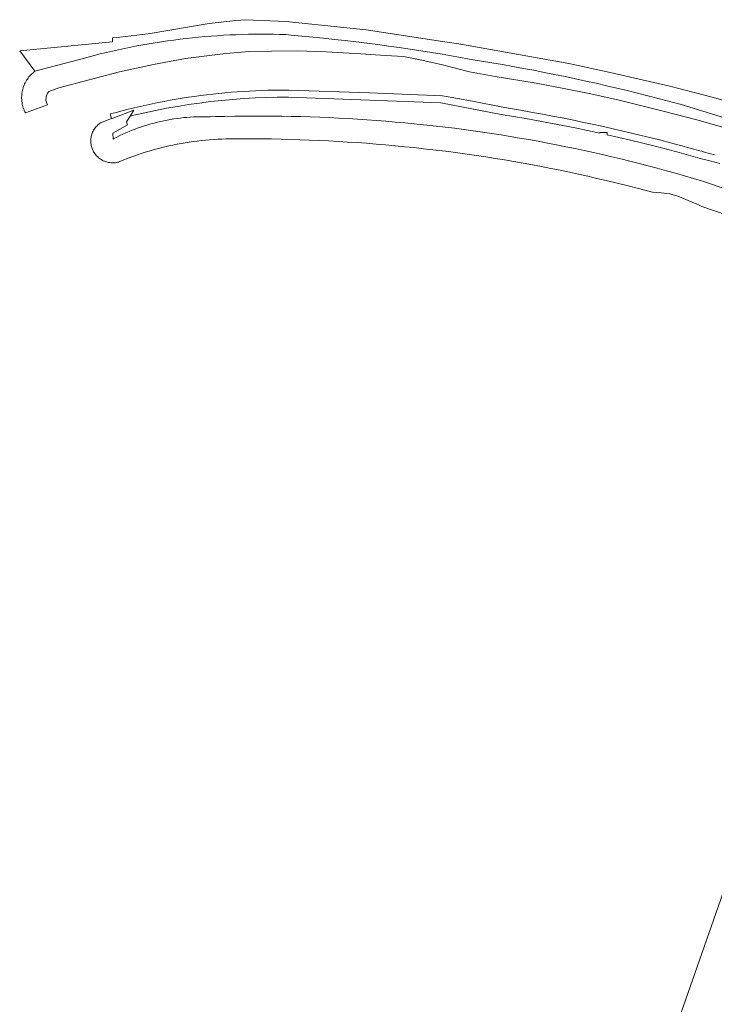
# Model space of a CAD drawing. Extents: x 154222 to 160093, y 456746 to 462495.
# Tile 137 of 256: x 157941 to 158038, y 461456 to 461592. Entities that reach past the tile are written whole.
import ezdxf

# ---------------------------------------------------------------- set-up
doc = ezdxf.new("R2010")
doc.units = 0
doc.header["$LTSCALE"] = 0.75
for name, color, linetype, lineweight in [('B-XX-GR-BEPLANTING_CULTUUR_BOSPLANTSOEN-GV', 252, 'CONTINUOUS', 18), ('B-XX-OG-TERREIN_CULTUURSCHEIDING-GV', 252, 'CONTINUOUS', 18), ('B-XX-OG-TERREIN_ERF-GV', 252, 'CONTINUOUS', 18), ('B-XX-OG-WATER_SLOOT-GV', 252, 'CONTINUOUS', 18)]:
    doc.layers.add(name, color=color, linetype=linetype, lineweight=lineweight)

msp = doc.modelspace()

# ---------------------------------------------------------------- linework, layer by layer
at = {"layer": 'B-XX-GR-BEPLANTING_CULTUUR_BOSPLANTSOEN-GV'}
msp.add_lwpolyline([(158125.79, 461539.55), (158036.061, 461569.834), (158034.812, 461570.206), (158033.56, 461570.571), (158032.306, 461570.928), (158031.051, 461571.277), (158029.792, 461571.619), (158028.532, 461571.953), (158027.27, 461572.279), (158026.006, 461572.597), (158024.74, 461572.908), (158023.472, 461573.211), (158022.202, 461573.506), (158020.931, 461573.793), (158019.657, 461574.072), (158018.383, 461574.344), (158017.106, 461574.608), (158015.828, 461574.864), (158014.548, 461575.112), (158013.267, 461575.352), (158011.984, 461575.584), (158010.7, 461575.809), (158009.414, 461576.025), (158008.128, 461576.234), (158006.839, 461576.435), (158005.55, 461576.628), (158004.26, 461576.813), (158002.968, 461576.99), (158001.676, 461577.159), (158000.382, 461577.32), (158000.003, 461577.366), (157998.695, 461577.495), (157997.389, 461577.639), (157996.083, 461577.774), (157994.775, 461577.902), (157993.467, 461578.021), (157992.158, 461578.132), (157990.849, 461578.236), (157989.539, 461578.332), (157988.228, 461578.419), (157986.917, 461578.499), (157985.605, 461578.57), (157984.293, 461578.634), (157982.981, 461578.689), (157981.668, 461578.737), (157980.355, 461578.777), (157979.042, 461578.808), (157977.728, 461578.832), (157976.415, 461578.848), (157975.101, 461578.855), (157973.788, 461578.855), (157972.474, 461578.846), (157971.161, 461578.83), (157969.847, 461578.806), (157968.534, 461578.773), (157967.808, 461578.752), (157967.347, 461578.765), (157966.885, 461578.77), (157966.423, 461578.767), (157965.962, 461578.756), (157965.501, 461578.738), (157965.04, 461578.711), (157964.579, 461578.676), (157964.12, 461578.633), (157963.661, 461578.582), (157963.203, 461578.523), (157962.746, 461578.457), (157962.291, 461578.382), (157961.836, 461578.3), (157961.383, 461578.209), (157960.932, 461578.111), (157960.483, 461578.005), (157960.036, 461577.891), (157959.59, 461577.77), (157959.147, 461577.641), (157958.706, 461577.504), (157958.268, 461577.359), (157957.832, 461577.207), (157957.398, 461577.048), (157956.968, 461576.881), (157956.541, 461576.706), (157956.116, 461576.525), (157955.695, 461576.335), (157955.277, 461576.139), (157954.863, 461575.935), (157954.453, 461575.725), (157954.349, 461575.67), (157954.3, 461576.47), (157956.333, 461577.622), (157956.206, 461578.04), (157956.691, 461578.826), (157957.2, 461579.65), (157954.192, 461578.522), (157954.129, 461578.498), (157952.585, 461577.92), (157952.458, 461577.83), (157952.336, 461577.733), (157952.219, 461577.63), (157952.108, 461577.521), (157952.002, 461577.406), (157951.902, 461577.287), (157951.808, 461577.162), (157951.721, 461577.033), (157951.641, 461576.899), (157951.568, 461576.762), (157951.502, 461576.62), (157951.443, 461576.476), (157951.392, 461576.329), (157951.348, 461576.179), (157951.312, 461576.028), (157951.284, 461575.874), (157951.264, 461575.72), (157951.251, 461575.565), (157951.247, 461575.409), (157951.251, 461575.253), (157951.262, 461575.098), (157951.282, 461574.943), (157951.31, 461574.79), (157951.345, 461574.638), (157951.388, 461574.488), (157951.439, 461574.341), (157951.497, 461574.196), (157951.563, 461574.055), (157951.636, 461573.917), (157951.715, 461573.783), (157951.802, 461573.653), (157951.895, 461573.528), (157951.994, 461573.408), (157952.1, 461573.293), (157952.211, 461573.184), (157952.327, 461573.081), (157952.449, 461572.983), (157952.576, 461572.892), (157952.707, 461572.808), (157952.842, 461572.731), (157952.981, 461572.66), (157953.123, 461572.597), (157953.269, 461572.541), (157953.417, 461572.493), (157953.567, 461572.452), (157953.72, 461572.419), (157953.874, 461572.394), (157954.028, 461572.377), (157954.184, 461572.368), (157954.34, 461572.367), (157954.496, 461572.374), (157954.651, 461572.389), (157954.805, 461572.411), (157954.958, 461572.442), (157955.109, 461572.481), (157955.145, 461572.491), (157956.427, 461573.008), (157957.726, 461573.481), (157958.248, 461573.657), (157958.789, 461573.831), (157959.333, 461573.998), (157959.879, 461574.157), (157960.427, 461574.308), (157960.978, 461574.452), (157961.53, 461574.588), (157962.084, 461574.716), (157962.64, 461574.836), (157963.197, 461574.949), (157963.756, 461575.054), (157964.317, 461575.15), (157964.879, 461575.239), (157965.442, 461575.32), (157966.006, 461575.393), (157966.571, 461575.458), (157967.137, 461575.515), (157967.703, 461575.564), (157968.271, 461575.605), (157968.838, 461575.639), (157969.407, 461575.664), (157969.975, 461575.681), (157971.021, 461575.693), (157972.341, 461575.701), (157973.662, 461575.7), (157974.982, 461575.692), (157976.302, 461575.676), (157977.623, 461575.651), (157978.943, 461575.619), (157980.262, 461575.579), (157981.582, 461575.53), (157982.901, 461575.474), (157984.22, 461575.41), (157985.538, 461575.337), (157986.856, 461575.257), (157988.174, 461575.169), (157989.491, 461575.073), (157990.807, 461574.968), (157992.123, 461574.856), (157993.438, 461574.736), (157994.752, 461574.608), (157996.065, 461574.472), (157997.378, 461574.328), (157998.689, 461574.176), (158000.002, 461574.031), (158000.847, 461573.923), (158002.143, 461573.751), (158003.438, 461573.57), (158004.732, 461573.382), (158006.025, 461573.186), (158007.317, 461572.982), (158008.608, 461572.77), (158009.897, 461572.55), (158011.185, 461572.323), (158012.471, 461572.087), (158013.756, 461571.843), (158015.039, 461571.592), (158016.321, 461571.333), (158017.601, 461571.066), (158018.88, 461570.791), (158020.157, 461570.509), (158021.432, 461570.218), (158022.705, 461569.92), (158025.923, 461569.129), (158029.128, 461568.289), (158030.346, 461568.208), (158031.515, 461568.078), (158032.636, 461567.724), (158035.205, 461566.69), (158035.601, 461566.507), (158035.986, 461566.303), (158079.898, 461551.309)], dxfattribs=at)
at = {"layer": 'B-XX-OG-TERREIN_CULTUURSCHEIDING-GV'}
for points in [[(158043.914, 461579.609), (158037.409, 461581.466), (158031.524, 461583.012), (158023.27, 461584.899), (158017.512, 461586.166), (158002.255, 461588.856), (158000, 461589.203), (157989.414, 461590.834), (157978.322, 461591.964), (157972.674, 461592.218), (157971.35, 461592.084), (157967.677, 461591.712), (157959.177, 461590.25), (157955.292, 461589.812), (157954.246, 461589.719), (157954.26, 461589.227), (157954.263, 461589.153), (157941.384, 461587.902), (157943.5, 461585.06), (157949.484, 461586.649), (157950.048, 461586.807), (157950.883, 461587.035), (157951.72, 461587.255), (157952.559, 461587.466), (157953.4, 461587.671), (157954.242, 461587.867), (157955.087, 461588.056), (157955.933, 461588.237), (157956.781, 461588.41), (157957.63, 461588.575), (157958.481, 461588.732), (157959.334, 461588.881), (157960.187, 461589.023), (157961.042, 461589.157), (157961.899, 461589.282), (157962.756, 461589.4), (157963.614, 461589.51), (157964.474, 461589.612), (157965.334, 461589.706), (157966.195, 461589.792), (157967.057, 461589.87), (157967.919, 461589.94), (157968.782, 461590.002), (157969.646, 461590.056), (157970.51, 461590.102), (157971.375, 461590.141), (157972.24, 461590.171), (157973.105, 461590.193), (157973.97, 461590.207), (157974.835, 461590.213), (157975.701, 461590.212), (157976.566, 461590.202), (157977.431, 461590.184), (157978.296, 461590.158), (157979.017, 461590.094), (157980.52, 461589.955), (157982.023, 461589.808), (157983.525, 461589.653), (157985.027, 461589.49), (157986.527, 461589.319), (157988.027, 461589.14), (157989.525, 461588.953), (157991.023, 461588.759), (157992.519, 461588.556), (157994.014, 461588.345), (157995.509, 461588.127), (157997.002, 461587.901), (157998.493, 461587.666), (157999.984, 461587.424), (158001.984, 461587.071), (158003.966, 461586.72), (158005.42, 461586.486), (158006.873, 461586.245), (158008.324, 461585.995), (158009.775, 461585.738), (158011.223, 461585.472), (158012.671, 461585.199), (158014.116, 461584.918), (158015.56, 461584.629), (158017.003, 461584.333), (158018.444, 461584.028), (158019.883, 461583.716), (158021.321, 461583.396), (158022.757, 461583.068), (158024.191, 461582.732), (158025.623, 461582.388), (158027.053, 461582.037), (158028.482, 461581.678), (158029.908, 461581.311), (158031.332, 461580.936), (158032.755, 461580.554), (158032.957, 461580.499), (158061.71, 461571.64)], [(158037.747, 461573.494), (158036.323, 461573.869), (158035.954, 461573.964), (158035.691, 461574.038), (158034.342, 461574.413), (158032.991, 461574.781), (158031.637, 461575.141), (158030.282, 461575.493), (158028.924, 461575.838), (158027.565, 461576.174), (158026.203, 461576.503), (158024.84, 461576.825), (158023.475, 461577.138), (158022.108, 461577.444), (158020.74, 461577.741), (158019.37, 461578.031), (158017.998, 461578.313), (158016.624, 461578.588), (158015.249, 461578.854), (158013.873, 461579.113), (158012.495, 461579.363), (158011.116, 461579.606), (158009.735, 461579.841), (158008.353, 461580.068), (158004.183, 461580.903), (158000, 461581.666), (157989.951, 461582.063), (157978.72, 461582.464), (157978.355, 461582.465), (157977.503, 461582.462), (157976.651, 461582.451), (157975.799, 461582.431), (157974.948, 461582.404), (157974.097, 461582.369), (157973.246, 461582.325), (157972.395, 461582.274), (157971.545, 461582.215), (157970.696, 461582.148), (157969.848, 461582.072), (157969, 461581.989), (157968.153, 461581.898), (157967.306, 461581.799), (157966.461, 461581.692), (157965.617, 461581.577), (157964.774, 461581.454), (157963.932, 461581.323), (157963.092, 461581.185), (157962.252, 461581.038), (157961.415, 461580.884), (157960.578, 461580.722), (157959.744, 461580.551), (157958.91, 461580.373), (157958.079, 461580.188), (157957.249, 461579.994), (157956.422, 461579.793), (157955.596, 461579.584), (157954.772, 461579.367), (157953.95, 461579.142), (157954.129, 461578.498), (157954.192, 461578.522), (157957.2, 461579.65), (157956.691, 461578.826), (157957.21, 461578.956), (157958.716, 461579.306), (157960.228, 461579.63), (157961.745, 461579.928), (157963.266, 461580.199), (157964.793, 461580.445), (157966.323, 461580.664), (157967.857, 461580.857), (157969.394, 461581.023), (157970.933, 461581.163), (157972.475, 461581.277), (157974.018, 461581.364), (157975.563, 461581.424), (157977.108, 461581.458), (157978.654, 461581.465), (157989.915, 461581.064), (157999.798, 461580.675), (158000, 461580.637), (158008.139, 461579.09), (158011.574, 461578.511), (158015, 461577.883), (158018.416, 461577.207), (158021.823, 461576.482), (158021.823, 461576.561), (158022.823, 461576.561), (158022.823, 461576.259), (158026.065, 461575.508), (158029.296, 461574.712), (158032.516, 461573.873), (158035.725, 461572.99), (158037.095, 461572.632), (158038.463, 461572.267)]]:
    msp.add_lwpolyline(points, dxfattribs=at)
at = {"layer": 'B-XX-OG-TERREIN_ERF-GV'}
msp.add_lwpolyline([(158049.022, 461500), (158029.173, 461443.302), (158032.353, 461436.742), (158036.619, 461427.942), (158098.79, 461406.19)], dxfattribs=at)
at = {"layer": 'B-XX-OG-WATER_SLOOT-GV'}
msp.add_lwpolyline([(158061.71, 461571.64), (158032.957, 461580.499), (158032.755, 461580.554), (158031.332, 461580.936), (158029.908, 461581.311), (158028.482, 461581.678), (158027.053, 461582.037), (158025.623, 461582.388), (158024.191, 461582.732), (158022.757, 461583.068), (158021.321, 461583.396), (158019.883, 461583.716), (158018.444, 461584.028), (158017.003, 461584.333), (158015.56, 461584.629), (158014.116, 461584.918), (158012.671, 461585.199), (158011.223, 461585.472), (158009.775, 461585.738), (158008.324, 461585.995), (158006.873, 461586.245), (158005.42, 461586.486), (158003.966, 461586.72), (158001.984, 461587.071), (157999.984, 461587.424), (157998.493, 461587.666), (157997.002, 461587.901), (157995.509, 461588.127), (157994.014, 461588.345), (157992.519, 461588.556), (157991.023, 461588.759), (157989.525, 461588.953), (157988.027, 461589.14), (157986.527, 461589.319), (157985.027, 461589.49), (157983.525, 461589.653), (157982.023, 461589.808), (157980.52, 461589.955), (157979.017, 461590.094), (157978.296, 461590.158), (157977.431, 461590.184), (157976.566, 461590.202), (157975.701, 461590.212), (157974.835, 461590.213), (157973.97, 461590.207), (157973.105, 461590.193), (157972.24, 461590.171), (157971.375, 461590.141), (157970.51, 461590.102), (157969.646, 461590.056), (157968.782, 461590.002), (157967.919, 461589.94), (157967.057, 461589.87), (157966.195, 461589.792), (157965.334, 461589.706), (157964.474, 461589.612), (157963.614, 461589.51), (157962.756, 461589.4), (157961.899, 461589.282), (157961.042, 461589.157), (157960.187, 461589.023), (157959.334, 461588.881), (157958.481, 461588.732), (157957.63, 461588.575), (157956.781, 461588.41), (157955.933, 461588.237), (157955.087, 461588.056), (157954.242, 461587.867), (157953.4, 461587.671), (157952.559, 461587.466), (157951.72, 461587.255), (157950.883, 461587.035), (157950.048, 461586.807), (157949.484, 461586.649), (157943.5, 461585.06), (157943.349, 461584.944), (157943.203, 461584.822), (157943.062, 461584.694), (157942.927, 461584.56), (157942.797, 461584.421), (157942.674, 461584.276), (157942.557, 461584.126), (157942.446, 461583.972), (157942.341, 461583.812), (157942.244, 461583.649), (157942.153, 461583.482), (157942.07, 461583.311), (157941.994, 461583.136), (157941.925, 461582.959), (157941.863, 461582.779), (157941.81, 461582.596), (157941.764, 461582.411), (157941.726, 461582.225), (157941.695, 461582.037), (157941.673, 461581.848), (157941.659, 461581.658), (157941.652, 461581.468), (157941.654, 461581.278), (157941.663, 461581.088), (157941.681, 461580.898), (157941.706, 461580.71), (157941.74, 461580.522), (157941.781, 461580.337), (157941.83, 461580.153), (157941.887, 461579.971), (157941.951, 461579.792), (157942.023, 461579.616), (157942.102, 461579.443), (157942.179, 461579.29), (157945.217, 461580.421), (157945.022, 461581.035), (157945.051, 461581.58), (157945.224, 461582.043), (157945.405, 461582.244), (157946.797, 461582.768), (157955.231, 461584.98), (157959.921, 461585.994), (157964.36, 461586.841), (157969.548, 461587.495), (157973.148, 461587.826), (157976.294, 461587.876), (157979.877, 461587.916), (157983.859, 461587.779), (157988.696, 461587.496), (157992.125, 461587.275), (157994.601, 461587.093), (157997.158, 461586.622), (158000, 461585.961), (158003.758, 461584.995), (158007.295, 461584.344), (158012.985, 461583.408), (158016.83, 461582.666), (158020.33, 461581.992), (158024.311, 461581.108), (158030.606, 461579.547), (158035.482, 461578.286), (158040.12, 461576.931)], dxfattribs=at)

doc.saveas('drawing.dxf')
